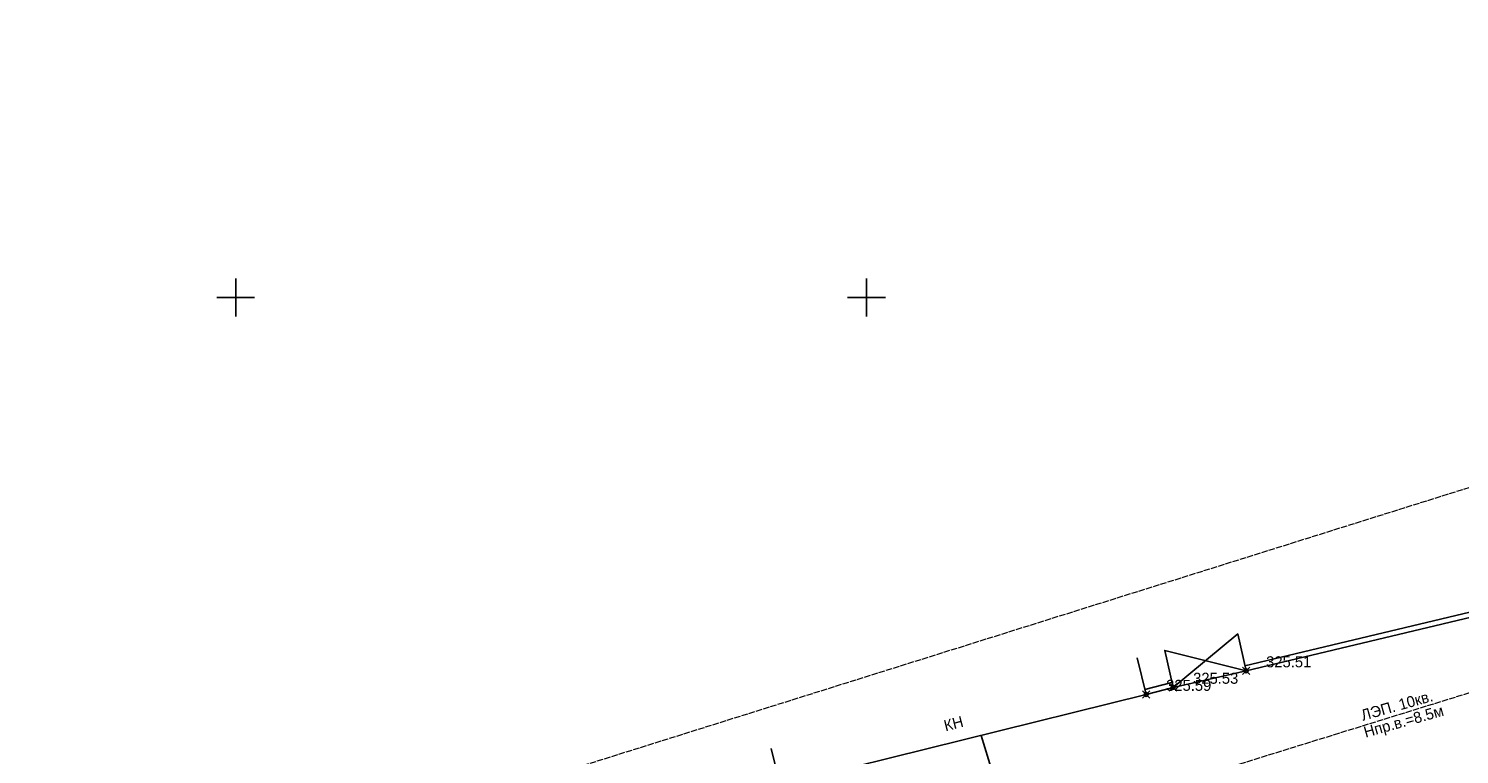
# Model space of a CAD drawing. Header units: metres. Extents: x 703769 to 722343, y 4313031 to 4317457.
# Tile 186 of 256: x 707862 to 707975, y 4314092 to 4314150. Entities that reach past the tile are written whole.
import ezdxf

# ---------------------------------------------------------------- set-up
doc = ezdxf.new("R2010")
doc.units = ezdxf.units.M
doc.header["$LTSCALE"] = 0.5
doc.header["$PDMODE"] = 35
doc.header["$PDSIZE"] = 0.3
doc.linetypes.add('Commnctn_Electr_VLP_High_Built_m1', pattern=[1, 1, 0])
for name, color, linetype in [('(001) Сетка', 92, 'Continuous'), ('(004) Точки рельефа', 7, 'Continuous'), ('(007) Здания', 7, 'Continuous'), ('(017) Канализация', 33, 'KANALIS_K_1'), ('(022) Возд. Линии', 7, 'Continuous'), ('(040) Ограда', 7, 'Continuous')]:
    doc.layers.add(name, color=color, linetype=linetype)
doc.layers.add('COMMN_OBJCT_ELCTR_L', color=7, linetype='Continuous', true_color=0x000000)
doc.styles.add('BM-431', font='txt')
doc.styles.add('D-431', font='txt')
doc.styles.add('P-131', font='txt')
doc.styles.get("Standard").update_dxf_attribs({"font": 'times.ttf'})
doc.linetypes.add('KANALIS_K', pattern='A,1,["<",Standard,S=1.8,R=0,X=-0.9,Y=-0.9],3,-1,["К",Standard,S=1.8,R=0,X=-0.9,Y=-0.9],-1,10', length=16)
doc.linetypes.add('KANALIS_K_1', pattern='A,1,[">",Standard,S=1.8,R=0,X=-0.9,Y=-0.9],3,-1,["К",Standard,S=1.8,R=0,X=-0.9,Y=-0.9],-1,10', length=16)
doc.linetypes.add('ОГРАДА_ГЛИН', pattern='A,4,["|",Standard,S=0.8,R=0,X=0,Y=-0.8],0.5,["|",Standard,S=0.8,R=0,X=0,Y=-0.8],3.5', length=8)

# ---------------------------------------------------------------- blocks, each defined once
blk = doc.blocks.new('Setka')
at = {"layer": '(001) Сетка'}
for p, q in [((0, 1.5), (0, -1.5)), ((-1.5, 0), (1.5, 0))]:
    blk.add_line(p, q, dxfattribs=at)

msp = doc.modelspace()

# ---------------------------------------------------------------- linework, layer by layer
at = {"layer": '(007) Здания', "elevation": 324.218, "flags": 128}
for points in [[(707958.55, 4314098.854), (707952.762, 4314097.548), (707952.102, 4314100.474), (707958.55, 4314098.854), (707957.89, 4314101.78), (707952.762, 4314097.548)], [(707920.898, 4314092.712), (707921.619, 4314089.8), (707950.624, 4314096.984), (707949.903, 4314099.896)]]:
    msp.add_lwpolyline(points, dxfattribs=at)
at = {"layer": '(017) Канализация', "linetype": 'KANALIS_K', "elevation": 325.105, "flags": 128}
msp.add_lwpolyline([(707939.285, 4314088.03), (707937.538, 4314093.743)], dxfattribs=at)
at = {"layer": '(040) Ограда', "elevation": 324.218, "flags": 128}
msp.add_lwpolyline([(708062.027, 4314154.274), (708066.515, 4314125.467), (708011.238, 4314111.953), (707978.061, 4314103.922), (707958.457, 4314099.243)], dxfattribs=at)
at = {"layer": '(040) Ограда', "linetype": 'ОГРАДА_ГЛИН', "elevation": 324.218, "flags": 128}
for points in [[(708062.422, 4314154.336), (708066.967, 4314125.166), (708011.333, 4314111.564), (707978.154, 4314103.533), (707958.55, 4314098.854)], [(707952.674, 4314097.938), (707950.528, 4314097.372)], [(707952.762, 4314097.548), (707950.624, 4314096.984)]]:
    msp.add_lwpolyline(points, dxfattribs=at)
at = {"color": 0, "linetype": 'ByBlock', "lineweight": -2, "transparency": 16777216}
for p in [(707958.55, 4314098.854, 325.514), (707952.762, 4314097.548, 325.529), (707950.624, 4314096.984, 325.588)]:
    msp.add_point(p, dxfattribs=at)
at = {"layer": 'COMMN_OBJCT_ELCTR_L', "linetype": 'Commnctn_Electr_VLP_High_Built_m1', "lineweight": 20, "flags": 128}
for points, elevation in [([(707559.857, 4313969.694), (707591.057, 4313978.499), (707653.95, 4313997.449), (707719.826, 4314017.456), (707783.035, 4314036.883), (707846.224, 4314056.716), (707914.765, 4314078.05), (707979.96, 4314098.279), (708042.477, 4314117.716), (708135.818, 4314146.539), (708166.739, 4314158.079), (708194.357, 4314168.719), (708173.508, 4314249.294)], 326.168), ([(707556.588, 4313980.433), (707663.533, 4314012.592), (707719.586, 4314031.654), (707775.514, 4314050.056), (707832.756, 4314068.377), (708068.359, 4314142.305), (708068.718, 4314148.912)], 325.416)]:
    msp.add_lwpolyline(points, dxfattribs=dict(at, elevation=elevation))

# ---------------------------------------------------------------- block references
at = {"layer": '(001) Сетка'}
for p in [(707878.465, 4314128.456), (707928.465, 4314128.456)]:
    msp.add_blockref('Setka', p, dxfattribs=at)

# ---------------------------------------------------------------- texts
at = {"layer": '(004) Точки рельефа', "style": 'D-431'}
for s, p in [('325.51', (707960.136, 4314099.135, 325.514)), ('325.59', (707952.21, 4314097.268, 325.588)), ('325.53', (707954.348, 4314097.829, 325.529))]:
    msp.add_text(s, height=0.875, dxfattribs=at).set_placement(p)
at = {"layer": '(007) Здания', "style": 'P-131'}
msp.add_text('КН', height=0.88, rotation=14.50974, dxfattribs=at).set_placement((707934.727, 4314094.058, -0.295))
at = {"layer": '(022) Возд. Линии', "style": 'BM-431'}
msp.add_text('Hпр.в.=8.5м', height=0.875, rotation=15.76004, dxfattribs=at).set_placement((707968.018, 4314093.552, 325.99))
msp.add_text('Hпр.в.=8.5м', height=0.875, rotation=15.76004, dxfattribs=at).set_placement((707968.018, 4314093.552, 325.99))
at = {"layer": '(022) Возд. Линии', "insert": (707967.561, 4314095.731, 325.99), "char_height": 0.875, "attachment_point": 1, "rotation": 15.76004, "style": 'BM-431'}
msp.add_mtext('ЛЭП. 10кв.', dxfattribs=at)
msp.add_mtext('ЛЭП. 10кв.', dxfattribs=at)

doc.saveas('drawing.dxf')
